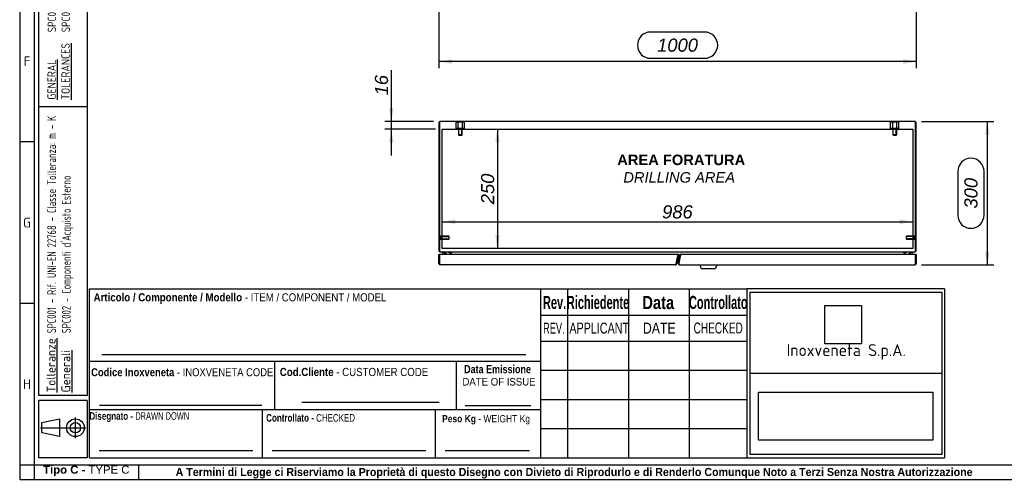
# Model space of a CAD drawing. Extents: x 6 to 412, y 11 to 288.
# Tile 1 of 4: x 6 to 212, y 11 to 107. Entities that reach past the tile are written whole.
import ezdxf
from ezdxf.enums import TextEntityAlignment as Align
from ezdxf.lldxf.tags import DXFTag

# ---------------------------------------------------------------- set-up
doc = ezdxf.new("R2010")
doc.units = 0
doc.layers.get('0').update_dxf_attribs({"linetype": 'CONTINUOUS'})
for name, color, linetype in [('_TRANSLATION', 7, 'CONTINUOUS'), ('AE00121_01', 7, 'CONTINUOUS'), ('AE00417_01', 7, 'CONTINUOUS'), ('AE00907_02', 7, 'CONTINUOUS'), ('AE00992_22', 7, 'CONTINUOUS'), ('C0000000', 7, 'CONTINUOUS'), ('C0000000_01', 7, 'CONTINUOUS'), ('C0000000_04', 7, 'CONTINUOUS'), ('C0000000_05', 7, 'CONTINUOUS'), ('C0000000_48', 7, 'CONTINUOUS'), ('C0000000_83', 7, 'CONTINUOUS'), ('C0000000_84', 7, 'CONTINUOUS'), ('DEFAULT', 7, 'CONTINUOUS'), ('SBAVATURE', 7, 'CONTINUOUS')]:
    doc.layers.add(name, color=color, linetype=linetype)
doc.styles.add('SEACAD_ARIAL', font='arial.ttf')
doc.styles.add('SEACAD_ARIAL_NARROW', font='ARIALN.TTF', dxfattribs={"width": 0.8})
doc.styles.add('SEACAD_ARIALB', font='arialbd.ttf', dxfattribs={"width": 0.9})
doc.styles.add('SEACAD_ARIALI', font='ariali.ttf')
doc.styles.add('SEACAD_SOLID_EDGE_ANSI', font='seans.ttf', dxfattribs={"width": 0.9})
doc.styles.add('SEACAD_SOLID_EDGE_ANSIB', font='seansbd.ttf', dxfattribs={"width": 0.9})
tags = doc.linetypes.add('CENTER2', pattern=[28.575, 19.05, -3.175, 3.175, -3.175]).pattern_tags.tags
tags[10:11] = [DXFTag(74, 4), DXFTag(75, 0), DXFTag(340, '0'), DXFTag(46, 0.0), DXFTag(50, 0.0), DXFTag(44, 0.0), DXFTag(45, 0.0)]
tags[8:9] = [DXFTag(74, 4), DXFTag(75, 0), DXFTag(340, '0'), DXFTag(46, 0.0), DXFTag(50, 0.0), DXFTag(44, 0.0), DXFTag(45, 0.0)]
tags[6:7] = [DXFTag(74, 4), DXFTag(75, 0), DXFTag(340, '0'), DXFTag(46, 0.0), DXFTag(50, 0.0), DXFTag(44, 0.0), DXFTag(45, 0.0)]
tags[4:5] = [DXFTag(74, 4), DXFTag(75, 0), DXFTag(340, '0'), DXFTag(46, 0.0), DXFTag(50, 0.0), DXFTag(44, 0.0), DXFTag(45, 0.0)]
tags = doc.linetypes.add('HIDDEN2', pattern=[4.7625, 3.175, -1.5875]).pattern_tags.tags
tags[6:7] = [DXFTag(74, 4), DXFTag(75, 0), DXFTag(340, '0'), DXFTag(46, 0.0), DXFTag(50, 0.0), DXFTag(44, 0.0), DXFTag(45, 0.0)]
tags[4:5] = [DXFTag(74, 4), DXFTag(75, 0), DXFTag(340, '0'), DXFTag(46, 0.0), DXFTag(50, 0.0), DXFTag(44, 0.0), DXFTag(45, 0.0)]
doc.dimstyles.new('ISO', dxfattribs={"dimtxt": 2.75, "dimasz": 2.75, "dimexe": 1.375, "dimexo": 1.375, "dimgap": 0.6875, "dimtad": 1, "dimdec": 1, "dimlfac": 10, "dimtxsty": 'SEACAD_ARIAL', "dimsah": 1, "dimcen": 1.375, "dimadec": 1, "dimazin": 3, "dimtfac": 0.7, "dimtdec": 3, "dimtmove": 0, "dimatfit": 3})
picture_1 = doc.add_image_def('image1.jpg', size_in_pixel=(55, 57))
picture_2 = doc.add_image_def('image2.bmp', size_in_pixel=(138, 38))

# ---------------------------------------------------------------- blocks, each defined once
blk = doc.blocks.new('SE3')
at = {"layer": 'AE00121_01', "color": 7, "linetype": 'CONTINUOUS'}
blk.add_arc((144.69, 57.44), 0.24, 146.873, 188.127, dxfattribs=at)
at = {"layer": 'AE00417_01', "color": 7, "linetype": 'HIDDEN2'}
for p, q in [((94.29, 61.96), (94.19, 61.96)), ((94.29, 61.96), (94.29, 61.21)), ((94.39, 61.89), (94.39, 61.29)), ((96.11, 61.89), (94.39, 61.89)), ((96.11, 61.89), (96.11, 61.29)), ((96.19, 61.81), (96.11, 61.89)), ((191.96, 61.89), (191.89, 61.81)), ((191.96, 61.29), (191.96, 61.89)), ((193.69, 61.89), (191.96, 61.89)), ((193.69, 61.29), (193.69, 61.89)), ((193.79, 61.21), (193.79, 61.96)), ((193.89, 61.96), (193.79, 61.96)), ((94.19, 61.21), (94.29, 61.21)), ((94.39, 61.82), (96.17, 61.82)), ((94.39, 61.35), (96.17, 61.35)), ((94.39, 61.29), (96.11, 61.29)), ((96.11, 61.29), (96.19, 61.36)), ((96.19, 61.36), (96.19, 61.81)), ((191.89, 61.81), (191.89, 61.36)), ((191.89, 61.36), (191.96, 61.29)), ((193.69, 61.82), (191.9, 61.82)), ((193.69, 61.35), (191.9, 61.35)), ((191.96, 61.29), (193.69, 61.29)), ((193.79, 61.21), (193.89, 61.21))]:
    blk.add_line(p, q, dxfattribs=at)
at = {"layer": 'AE00417_01', "color": 7, "linetype": 'CONTINUOUS'}
for p, q in [((94.19, 61.96), (94.19, 61.96)), ((193.89, 61.96), (193.89, 61.96)), ((94.19, 61.21), (94.19, 61.21)), ((193.89, 61.21), (193.89, 61.21))]:
    blk.add_line(p, q, dxfattribs=at)
at = {"layer": 'AE00417_01', "color": 7, "linetype": 'HIDDEN2'}
for centre, start, end in [((94.34, 61.89), 180, 0), ((193.74, 61.89), 180, 0), ((94.34, 61.29), 0, 180), ((193.74, 61.29), 0, 180)]:
    blk.add_arc(centre, 0.05, start, end, dxfattribs=at)
at = {"layer": 'AE00907_02', "color": 7, "linetype": 'CONTINUOUS'}
for centre, start, end in [((94.69, 85.24), 178.0727, 180), ((94.69, 81.26), 180, 181.9273)]:
    blk.add_arc(centre, 0.5, start, end, dxfattribs=at)
at = {"layer": 'AE00992_22', "color": 7, "linetype": 'CONTINUOUS'}
for p, q in [((149, 55.15), (148.74, 55.89)), ((152.24, 55.89), (151.97, 55.15)), ((151.88, 55.09), (149.1, 55.09))]:
    blk.add_line(p, q, dxfattribs=at)
for centre, start, end in [((149.1, 55.19), 200, 270), ((151.88, 55.19), 270, 340)]:
    blk.add_arc(centre, 0.1, start, end, dxfattribs=at)
at = {"layer": 'C0000000', "color": 7, "linetype": 'HIDDEN2'}
for p, q in [((98.1, 85.74), (97.67, 85.74)), ((97.67, 84.44), (97.67, 85.74)), ((98.97, 85.74), (98.1, 85.74)), ((98.1, 84.44), (98.1, 85.74)), ((99.4, 85.74), (98.97, 85.74)), ((98.97, 84.44), (98.97, 85.74)), ((99.4, 84.44), (99.4, 85.74)), ((98.1, 84.44), (97.67, 84.44)), ((98.97, 84.44), (98.1, 84.44)), ((98.14, 84.44), (98.14, 83.14)), ((98.94, 83.14), (98.14, 83.14)), ((98.14, 83.14), (98.24, 83.04)), ((98.21, 83.06), (98.21, 84.44)), ((98.24, 83.04), (98.84, 83.04)), ((98.84, 83.04), (98.94, 83.14)), ((98.86, 83.06), (98.86, 84.44)), ((98.94, 83.14), (98.94, 84.44)), ((99.4, 84.44), (98.97, 84.44))]:
    blk.add_line(p, q, dxfattribs=at)
at = {"layer": 'C0000000', "color": 7, "linetype": 'CONTINUOUS'}
for p, q in [((97.79, 85.99), (99.29, 85.99)), ((97.79, 85.99), (97.79, 85.89)), ((99.29, 85.89), (99.29, 85.99)), ((94.73, 58.48), (94.73, 58.49)), ((95.01, 58.38), (94.83, 58.38)), ((96.08, 58.59), (96.08, 58.39)), ((96.38, 58.09), (96.38, 58.39))]:
    blk.add_line(p, q, dxfattribs=at)
for centre, radius, start, end in [((94.83, 58.49), 0.1, 90, 180), ((94.83, 58.48), 0.1, 180, 270), ((95.01, 57.28), 1.1, 46.8212, 90)]:
    blk.add_arc(centre, radius, start, end, dxfattribs=at)
blk.add_open_spline([(96.38, 58.39), (96.38, 58.41), (96.37, 58.44), (96.35, 58.49), (96.34, 58.51), (96.31, 58.54), (96.3, 58.54), (96.28, 58.56), (96.27, 58.57), (96.24, 58.58), (96.23, 58.58), (96.2, 58.58), (96.19, 58.59), (96.18, 58.59)], degree=3, knots=[0, 0, 0, 0, 0.25, 0.25, 0.5, 0.5, 0.625, 0.625, 0.75, 0.75, 0.875, 0.875, 1, 1, 1, 1], dxfattribs=at)
at = {"layer": 'C0000000_01', "color": 7, "linetype": 'CONTINUOUS'}
for p, q in [((191.7, 58.09), (191.7, 58.39)), ((192, 58.39), (192, 58.59)), ((193.25, 58.38), (193.06, 58.38)), ((193.35, 58.49), (193.35, 58.48))]:
    blk.add_line(p, q, dxfattribs=at)
for centre, radius, start, end in [((193.06, 57.28), 1.1, 90, 133.2327), ((193.25, 58.49), 0.1, 0, 90), ((193.25, 58.48), 0.1, 270, 0)]:
    blk.add_arc(centre, radius, start, end, dxfattribs=at)
blk.add_open_spline([(191.9, 58.59), (191.88, 58.59), (191.87, 58.58), (191.85, 58.58), (191.83, 58.58), (191.81, 58.57), (191.8, 58.56), (191.77, 58.54), (191.76, 58.54), (191.74, 58.51), (191.72, 58.49), (191.7, 58.44), (191.7, 58.41), (191.7, 58.39)], degree=3, knots=[0, 0, 0, 0, 0.125, 0.125, 0.25, 0.25, 0.375, 0.375, 0.5, 0.5, 0.75, 0.75, 1, 1, 1, 1], dxfattribs=at)
at = {"layer": 'C0000000_04', "color": 7, "linetype": 'HIDDEN2'}
for p, q in [((189.1, 85.74), (188.67, 85.74)), ((188.67, 84.44), (188.67, 85.74)), ((189.97, 85.74), (189.1, 85.74)), ((189.1, 84.44), (189.1, 85.74)), ((190.4, 85.74), (189.97, 85.74)), ((189.97, 84.44), (189.97, 85.74)), ((190.4, 84.44), (190.4, 85.74)), ((189.1, 84.44), (188.67, 84.44)), ((189.97, 84.44), (189.1, 84.44)), ((189.14, 84.44), (189.14, 83.14)), ((189.94, 83.14), (189.14, 83.14)), ((189.14, 83.14), (189.24, 83.04)), ((189.21, 83.06), (189.21, 84.44)), ((189.24, 83.04), (189.84, 83.04)), ((189.84, 83.04), (189.94, 83.14)), ((189.86, 83.06), (189.86, 84.44)), ((189.94, 83.14), (189.94, 84.44)), ((190.4, 84.44), (189.97, 84.44))]:
    blk.add_line(p, q, dxfattribs=at)
at = {"layer": 'C0000000_05', "color": 7, "linetype": 'CONTINUOUS'}
for p, q in [((188.79, 85.99), (190.29, 85.99)), ((188.79, 85.99), (188.79, 85.89)), ((190.29, 85.89), (190.29, 85.99))]:
    blk.add_line(p, q, dxfattribs=at)
at = {"layer": 'C0000000_48', "color": 7, "linetype": 'CONTINUOUS'}
for p, q in [((94.04, 85.61), (94.04, 58.87)), ((94.19, 85.85), (94.19, 85.61)), ((94.19, 85.61), (94.19, 85.85)), ((94.19, 85.61), (94.19, 58.87)), ((94.19, 58.87), (94.19, 85.61)), ((193.76, 85.89), (94.32, 85.89)), ((193.89, 85.85), (193.89, 85.61)), ((193.89, 85.61), (193.89, 85.85)), ((193.89, 58.87), (193.89, 85.61)), ((193.89, 85.61), (193.89, 58.87)), ((194.04, 58.87), (194.04, 85.61)), ((94.32, 58.59), (94.32, 58.59)), ((94.32, 58.59), (193.76, 58.59)), ((96.44, 58.46), (96.44, 58.09)), ((96.59, 58.46), (96.59, 58.59)), ((96.59, 58.46), (96.59, 58.09)), ((96.59, 58.09), (96.59, 58.46)), ((191.49, 58.46), (191.49, 58.59)), ((191.49, 58.09), (191.49, 58.46)), ((191.49, 58.46), (191.49, 58.09)), ((191.64, 58.09), (191.64, 58.46)), ((193.76, 58.59), (193.76, 58.59)), ((143.81, 56.44), (143.8, 56.44)), ((143.84, 56.59), (143.84, 56.59)), ((144.23, 56.44), (143.96, 56.44)), ((144.27, 56.59), (143.99, 56.59)), ((144.39, 56.44), (144.39, 56.44)), ((144.42, 56.59), (144.42, 56.59))]:
    blk.add_line(p, q, dxfattribs=at)
at = {"layer": 'C0000000_48', "color": 7, "linetype": 'CENTER2'}
for p, q in [((94.74, 84.29), (193.34, 84.29)), ((94.74, 59.29), (94.74, 84.29)), ((193.34, 84.29), (193.34, 59.29)), ((193.34, 59.29), (94.74, 59.29))]:
    blk.add_line(p, q, dxfattribs=at)
at = {"layer": 'C0000000_48', "color": 7, "linetype": 'CONTINUOUS'}
for centre, radius, start, end in [((94.32, 85.61), 0.28, 117.664, 180), ((94.32, 85.61), 0.28, 90, 117.664), ((193.76, 85.61), 0.28, 62.336, 90), ((193.76, 85.61), 0.28, 0, 62.336), ((94.32, 58.87), 0.28, 180, 270), ((96.31, 58.46), 0.13, 0, 90), ((96.31, 58.46), 0.28, 0, 27.664), ((191.77, 58.46), 0.28, 152.336, 180), ((191.77, 58.46), 0.13, 90, 180), ((193.76, 58.87), 0.28, 270, 0)]:
    blk.add_arc(centre, radius, start, end, dxfattribs=at)
for centre, major_axis, ratio, start_param, end_param in [((94.32, 85.61), (0, -0.28), 0.997824, 3.141593, 3.624421), ((193.76, 85.61), (0, -0.28), 0.997824, 2.658765, 3.141593), ((94.32, 58.87), (0, -0.28), 0.464286, 4.712389, 6.283185), ((193.76, 58.87), (0, 0.28), 0.464286, 3.141593, 4.712389)]:
    blk.add_ellipse(centre, major_axis=major_axis, ratio=ratio, start_param=start_param, end_param=end_param, dxfattribs=at)
at = {"layer": 'C0000000_83', "color": 7, "linetype": 'CONTINUOUS'}
for p, q in [((94.04, 58.09), (94.19, 58.09)), ((94.04, 56.19), (94.04, 58.09)), ((94.19, 56.19), (94.19, 58.09)), ((94.19, 57.94), (94.19, 58.09)), ((144.14, 58.09), (94.19, 58.09)), ((94.19, 57.94), (94.19, 56.19)), ((143.74, 56.15), (144.17, 58.09)), ((143.75, 56.19), (144.14, 57.94)), ((143.89, 56.12), (144.32, 58.05)), ((144.14, 57.94), (144.14, 58.09)), ((144.32, 58.05), (144.17, 58.09)), ((94.19, 55.93), (94.19, 56.19)), ((94.19, 56.19), (94.19, 55.93)), ((143.6, 55.89), (94.34, 55.89)), ((143.74, 56.19), (143.74, 55.93)), ((143.74, 56.19), (143.75, 56.19)), ((143.74, 55.92), (143.74, 56.15)), ((143.89, 56.12), (143.74, 56.15))]:
    blk.add_line(p, q, dxfattribs=at)
for centre, radius, start, end in [((94.19, 57.94), 0.0002, 65.5302, 180), ((94.28, 57.84), 0.094, 174.7124, 180), ((94.34, 56.19), 0.3, 180, 240), ((94.34, 56.19), 0.3, 240, 270), ((143.6, 56.19), 0.3, 270, 299.2189), ((143.6, 56.19), 0.3, 299.2189, 347.5)]:
    blk.add_arc(centre, radius, start, end, dxfattribs=at)
for centre, ratio, start_param, end_param in [((94.34, 56.19), 0.998114, 2.617994, 3.141593), ((143.6, 56.19), 0.969629, 3.141593, 3.665191)]:
    blk.add_ellipse(centre, major_axis=(0, 0.3), ratio=ratio, start_param=start_param, end_param=end_param, dxfattribs=at)
at = {"layer": 'C0000000_84', "color": 7, "linetype": 'CONTINUOUS'}
for p, q in [((144.19, 56.25), (144.61, 58.12)), ((144.33, 56.19), (144.72, 57.94)), ((144.34, 56.22), (144.75, 58.09)), ((144.75, 58.09), (144.61, 58.12)), ((193.89, 58.09), (144.75, 58.09)), ((194.04, 58.09), (193.89, 58.09)), ((193.89, 58.09), (193.89, 56.19)), ((193.89, 57.94), (193.89, 58.09)), ((193.89, 56.19), (193.89, 57.94)), ((194.04, 58.09), (194.04, 56.19)), ((144.19, 56.25), (144.34, 56.22)), ((144.33, 56.19), (144.33, 55.93)), ((144.33, 55.93), (144.34, 55.93)), ((144.34, 55.92), (144.34, 55.93)), ((144.49, 55.89), (193.74, 55.89)), ((193.89, 55.93), (193.89, 56.19)), ((193.89, 56.19), (193.89, 55.93))]:
    blk.add_line(p, q, dxfattribs=at)
for centre, radius, start, end in [((193.89, 57.94), 0.0002, 0, 114.4698), ((193.79, 57.84), 0.094, 0, 5.2876), ((144.49, 56.19), 0.3, 167.5, 240.7811), ((144.49, 56.19), 0.15, 167.5, 170.4238), ((144.49, 56.19), 0.3, 240.7811, 270), ((193.74, 56.19), 0.3, 270, 300), ((193.74, 56.19), 0.3, 300, 360)]:
    blk.add_arc(centre, radius, start, end, dxfattribs=at)
for centre, ratio, start_param, end_param in [((144.49, 56.19), 0.976947, 2.615072, 3.141593), ((193.74, 56.19), 0.998114, 3.141593, 3.665191)]:
    blk.add_ellipse(centre, major_axis=(0, 0.3), ratio=ratio, start_param=start_param, end_param=end_param, dxfattribs=at)
blk = doc.blocks.new('DMBLK769')
at = {"layer": '_TRANSLATION', "linetype": 'CONTINUOUS'}
for points in [[(96.79, 98.01), (96.79, 98.92), (94.04, 98.46)], [(191.29, 98.01), (194.04, 98.46), (191.29, 98.92)]]:
    blk.add_hatch(color=7, dxfattribs=at).paths.add_polyline_path(points)
at = {"layer": '_TRANSLATION', "color": 7, "linetype": 'CONTINUOUS'}
for p, q in [((94.04, 117.91), (94.04, 97.09)), ((194.04, 117.91), (194.04, 97.09)), ((149.69, 104.65), (138.38, 104.65)), ((138.38, 99.15), (149.69, 99.15)), ((194.04, 98.46), (94.04, 98.46))]:
    blk.add_line(p, q, dxfattribs=at)
for centre, start, end in [((138.38, 101.9), 90, 270), ((149.69, 101.9), 270, 90)]:
    blk.add_arc(centre, 2.75, start, end, dxfattribs=at)
at = {"layer": '_TRANSLATION', "color": 7, "linetype": 'CONTINUOUS', "style": 'SEACAD_ARIALI'}
blk.add_text('1000', height=2.75, dxfattribs=at).set_placement((139.76, 103.28), align=Align.TOP_LEFT)
blk = doc.blocks.new('DMBLK770')
at = {"layer": '_TRANSLATION', "linetype": 'CONTINUOUS'}
for points in [[(209.38, 83.14), (208.92, 85.89), (208.46, 83.14)], [(209.38, 58.64), (208.46, 58.64), (208.92, 55.89)]]:
    blk.add_hatch(color=7, dxfattribs=at).paths.add_polyline_path(points)
at = {"layer": '_TRANSLATION', "color": 7, "linetype": 'CONTINUOUS'}
for p, q in [((195.13, 85.89), (210.29, 85.89)), ((208.92, 85.89), (208.92, 55.89)), ((202.73, 75.47), (202.73, 66.3)), ((208.23, 66.3), (208.23, 75.47)), ((195.11, 55.89), (210.29, 55.89))]:
    blk.add_line(p, q, dxfattribs=at)
for centre, start, end in [((205.48, 75.47), 0, 180), ((205.48, 66.3), 180, 0)]:
    blk.add_arc(centre, 2.75, start, end, dxfattribs=at)
at = {"layer": '_TRANSLATION', "color": 7, "linetype": 'CONTINUOUS', "style": 'SEACAD_ARIALI'}
blk.add_text('300', height=2.75, rotation=90, dxfattribs=at).set_placement((204.11, 67.68), align=Align.TOP_LEFT)
blk = doc.blocks.new('DMBLK773')
at = {"layer": '_TRANSLATION', "linetype": 'CONTINUOUS'}
for points in [[(83.62, 88.64), (84.08, 85.89), (84.54, 88.64)], [(83.62, 81.54), (84.54, 81.54), (84.08, 84.29)]]:
    blk.add_hatch(color=7, dxfattribs=at).paths.add_polyline_path(points)
at = {"layer": '_TRANSLATION', "color": 7, "linetype": 'CONTINUOUS'}
for p, q in [((84.08, 96.69), (84.08, 78.79)), ((92.94, 85.89), (82.7, 85.89)), ((93.36, 84.29), (82.7, 84.29))]:
    blk.add_line(p, q, dxfattribs=at)
at = {"layer": '_TRANSLATION', "color": 7, "linetype": 'CONTINUOUS', "style": 'SEACAD_ARIALI'}
blk.add_text('16', height=2.75, rotation=90, dxfattribs=at).set_placement((80.64, 91.38), align=Align.TOP_LEFT)
blk = doc.blocks.new('DMBLK774')
at = {"layer": '_TRANSLATION', "linetype": 'CONTINUOUS'}
for points in [[(106.77, 81.54), (106.31, 84.29), (105.86, 81.54)], [(106.77, 62.04), (105.86, 62.04), (106.31, 59.29)]]:
    blk.add_hatch(color=7, dxfattribs=at).paths.add_polyline_path(points)
at = {"layer": '_TRANSLATION', "color": 7, "linetype": 'CONTINUOUS'}
blk.add_line((106.31, 84.29), (106.31, 59.29), dxfattribs=at)
at = {"layer": '_TRANSLATION', "color": 7, "linetype": 'CONTINUOUS', "style": 'SEACAD_ARIALI'}
blk.add_text('250', height=2.75, rotation=90, dxfattribs=at).set_placement((102.88, 68.58), align=Align.TOP_LEFT)
blk = doc.blocks.new('DMBLK775')
at = {"layer": '_TRANSLATION', "linetype": 'CONTINUOUS'}
for points in [[(97.49, 65.38), (94.74, 64.92), (97.49, 64.46)], [(190.59, 65.38), (190.59, 64.46), (193.34, 64.92)]]:
    blk.add_hatch(color=7, dxfattribs=at).paths.add_polyline_path(points)
at = {"layer": '_TRANSLATION', "color": 7, "linetype": 'CONTINUOUS'}
for p, q in [((94.74, 60.66), (94.74, 66.3)), ((94.74, 64.92), (193.34, 64.92))]:
    blk.add_line(p, q, dxfattribs=at)
at = {"layer": '_TRANSLATION', "color": 7, "linetype": 'CONTINUOUS', "style": 'SEACAD_ARIALI'}
blk.add_text('986', height=2.75, dxfattribs=at).set_placement((140.8, 68.36), align=Align.TOP_LEFT)

msp = doc.modelspace()

# ---------------------------------------------------------------- linework, layer by layer
at = {"color": 7, "linetype": 'CONTINUOUS'}
for p, q in [((6.234, 287.588), (6.234, 10.959)), ((9.263, 81.632), (6.234, 81.632)), ((115.363, 15.502), (115.363, 50.84)), ((9.263, 47.809), (6.234, 47.809)), ((20.873, 35.694), (115.363, 35.694)), ((65.314, 27.113), (94.088, 27.113)), ((20.873, 25.598), (115.363, 25.598)), ((57.113, 15.502), (57.113, 25.598)), ((93.363, 15.502), (93.363, 25.598)), ((99.513, 26.42), (113.323, 26.42)), ((17.907, 19.617), (17.907, 23.942)), ((10.566, 21.779), (20.069, 21.779)), ((22.892, 17.017), (55.1, 17.017)), ((59.132, 17.017), (91.339, 17.017)), ((95.372, 17.017), (113.05, 17.017)), ((31.194, 10.954), (31.194, 13.983)), ((6.234, 10.959), (412.092, 10.959))]:
    msp.add_line(p, q, dxfattribs=at)
msp.add_lwpolyline([(14.582, 19.926), (10.875, 20.698), (10.875, 22.86), (14.582, 23.633), (14.582, 19.926)], dxfattribs=at)
for radius in [1.854, 1.081]:
    msp.add_circle((17.907, 21.779), radius, dxfattribs=at)
at = {"layer": 'DEFAULT', "color": 7, "linetype": 'CONTINUOUS'}
for p, q in [((9.263, 287.588), (9.263, 10.959)), ((10.273, 28.5), (10.273, 283.045)), ((20.369, 283.045), (20.369, 28.5)), ((20.369, 89), (10.273, 89)), ((20.873, 15.502), (20.873, 50.84)), ((20.873, 50.84), (115.363, 50.84)), ((115.366, 50.84), (158.566, 50.84)), ((120.966, 50.84), (120.966, 15.502)), ((133.766, 50.84), (133.766, 15.502)), ((146.466, 50.84), (146.466, 15.502)), ((199.966, 50.84), (158.564, 50.84)), ((158.566, 50.84), (158.566, 15.502)), ((159.267, 50.176), (199.367, 50.176)), ((159.267, 16.162), (159.267, 50.176)), ((199.367, 50.176), (199.367, 16.162)), ((199.966, 50.84), (199.966, 15.502)), ((115.366, 45.352), (158.566, 45.352)), ((115.366, 39.902), (158.566, 39.902)), ((59.713, 25.598), (59.713, 35.694)), ((97.713, 25.598), (97.713, 35.694)), ((115.366, 33.802), (158.566, 33.802)), ((159.267, 33.171), (199.367, 33.171)), ((20.369, 28.5), (10.273, 28.5)), ((20.369, 27.5), (10.273, 27.5)), ((10.273, 15.5), (10.273, 27.5)), ((20.369, 27.5), (20.369, 15.5)), ((115.366, 27.702), (158.566, 27.702)), ((115.366, 21.602), (158.566, 21.602)), ((20.369, 15.5), (10.273, 15.5)), ((20.873, 15.502), (115.363, 15.502)), ((115.366, 15.502), (158.566, 15.502)), ((158.564, 15.502), (199.966, 15.502)), ((199.367, 16.162), (159.267, 16.162)), ((6.234, 13.988), (412.092, 13.988))]:
    msp.add_line(p, q, dxfattribs=at)
at = {"layer": 'SBAVATURE', "color": 7, "linetype": 'CONTINUOUS'}
for p, q in [((23.432, 37.088), (112.266, 37.088)), ((22.968, 26.474), (56.974, 26.474))]:
    msp.add_line(p, q, dxfattribs=at)

# ---------------------------------------------------------------- block references
at = {"layer": '_TRANSLATION'}
msp.add_blockref('SE3', (0, 0), dxfattribs=at)

# ---------------------------------------------------------------- texts
at = {"attachment_point": 1, "rotation": 90}
for s, insert, char_height, width in [('{\\fSolid Edge ANSI|b0|i0|c0|p34;\\W0.84600x;\\C7;SPC001 - REFERENCE UNI-EN 22768 - TOLERANCE CLASS: m - K}\\P{\\fSolid Edge ANSI|b0|i0|c0|p34;\\W0.84600x;\\C7;SPC002 - }{\\fSolid Edge ANSI|b0|i0|c0|p34;\\W0.94000x;\\C7;EXTERNALLY PURCHASED COMPONENTS}', (12.101, 104.605), 1.75, 56.68133), ('{\\fSolid Edge ANSI|b1|i0|c0|p34;\\L\\C7;Tolleranze}\\P{\\fSolid Edge ANSI|b1|i0|c0|p34;\\L\\C7;Generali}', (11.89, 29.169), 1.85, 10.93945)]:
    msp.add_mtext(s, dxfattribs=dict(at, insert=insert, char_height=char_height, width=width))
for s, insert, char_height, width, style in [('{\\fSolid Edge ANSI|b0|i0|c0|p34;\\L\\C7;GENERAL}\\P{\\fSolid Edge ANSI|b0|i0|c0|p34;\\L\\C7;TOLERANCES}\\P', (12.048, 90.485), 1.75, 12.63203, 'SEACAD_SOLID_EDGE_ANSI'), ("{\\fSolid Edge ANSI|b1|i0|c0|p34;\\W0.82000x;\\C7;SPC001 - Rif. UNI-EN 22768 - Classe Tolleranza: m - K}\\P{\\fSolid Edge ANSI|b1|i0|c0|p34;\\W0.82000x;\\C7;SPC002 - Componenti d'Acquisto Esterno}", (12, 41.571), 1.85, 46.58795, 'SEACAD_SOLID_EDGE_ANSIB')]:
    msp.add_mtext(s, dxfattribs=dict(at, insert=insert, char_height=char_height, width=width, style=style))
for s, insert, char_height, width, attachment_point in [('{\\fSolid Edge ANSI|b0||i0||c0|p34;\\C7;\\H2.019192;\\W1.;F}', (7.783, 97.538), 2.01919, 2.2716, 8), ('{\\fSolid Edge ANSI|b0||i0||c0|p34;\\C7;\\H2.019192;\\W1.;G}', (7.757, 63.716), 2.01919, 2.5871, 8), ('{\\fSolid Edge ANSI|b0||i0||c0|p34;\\C7;\\H2.5;\\W1.;Inoxveneta S.p.A.}', (179.366, 37.657), 2.5, 38.9068, 5), ('{\\fSolid Edge ANSI|b0||i0||c0|p34;\\C7;\\H2.019192;\\W1.;H}', (7.759, 29.895), 2.01919, 2.7133, 8), ('{\\fArial|b1||i0||c0|p34;\\C7;\\H1.7;\\W1.;Tipo C - }{\\fArial|b0||i0||c0|p34;\\C7;\\H1.7;\\W1.;TYPE C}', (20.186, 11.634), 1.7, 18.15868, 8), ('{\\fArial|b1||i0||c0|p34;\\C7;\\H1.7;\\W0.94;A Termini di Legge ci Riserviamo la Proprietà di questo Disegno con Divieto di Riprodurlo e di Renderlo Comunque Noto a Terzi Senza Nostra Autorizzazione}', (122.366, 11.137), 1.7, 175.01141, 8)]:
    msp.add_mtext(s, dxfattribs=dict(insert=insert, char_height=char_height, width=width, attachment_point=attachment_point))
for s, insert, char_height, width, attachment_point, style in [('{\\fArial|b1||i0||c0|p34;\\C7;\\H1.7163132;\\W0.846;Articolo / Componente / Modello}{\\fArial|b0||i0||c0|p34;\\C7;\\H1.7163132;\\W0.846; - ITEM}{\\fArial|b0||i0||c0|p34;\\C7;\\H1.7;\\W0.846; / COMPONENT / MODEL}', (21.72, 47.719), 1.716313, 61.3875, 7, 'SEACAD_ARIAL'), ('{\\fArial|b1||i0||c0|p34;\\C7;\\H2.75;\\W0.6;Richiedente}', (127.374, 46.608), 2.75, 12.23036, 8, 'SEACAD_ARIALB'), ('{\\fArial|b1||i0||c0|p34;\\C7;\\H2.75;\\W0.6;Controllato}', (152.564, 46.608), 2.75, 11.31616, 8, 'SEACAD_ARIALB'), ('{\\fArial|b1||i0||c0|p34;\\C7;\\H2.75;\\W0.6;Rev.}', (118.275, 46.597), 2.75, 4.50348, 8, 'SEACAD_ARIALB'), ('{\\fArial|b1||i0||c0|p34;\\C7;\\H2.75;\\W0.8;Data}', (139.989, 46.585), 2.75, 6.78265, 8, 'SEACAD_ARIALB'), ('{\\fArial|b0||i0||c0|p34;\\C7;\\H2.3;\\W0.6;REV.}', (118.125, 41.484), 2.3, 5.04266, 8, 'SEACAD_ARIAL'), ('{\\fArial|b0||i0||c0|p34;\\C7;\\H2.3;\\W0.7;APPLICANT}', (121.375, 41.459), 2.3, 12.12989, 7, 'SEACAD_ARIAL'), ('{\\fArial|b0||i0||c0|p34;\\C7;\\H2.3;\\W0.8;DATE}', (140.209, 41.484), 2.3, 7.08597, 8, 'SEACAD_ARIAL'), ('{\\fArial Narrow|b0||i0||c0|p34;\\C7;\\H2.3;\\W0.8;CHECKED}', (152.548, 41.483), 2.3, 10.75184, 8, 'SEACAD_ARIAL_NARROW'), ('{\\fArial|b1||i0||c0|p34;\\C7;\\H1.67;\\W0.846;Codice Inoxveneta}{\\fArial|b0||i0||c0|p34;\\C7;\\H1.67;\\W0.846; - INOXVENETA CODE}', (21.196, 32.543), 1.67, 38.23236, 7, 'SEACAD_ARIAL'), ('{\\fArial|b1||i0||c0|p34;\\C7;\\H1.7163132;\\W0.846;Cod.Cliente}{\\fArial|b0||i0||c0|p34;\\C7;\\H1.7163132;\\W0.846; - CUSTOMER CODE}', (60.714, 32.572), 1.716313, 31.52647, 7, 'SEACAD_ARIAL'), ('{\\fArial|b1||i0||c0|p34;\\C7;\\H1.7;\\W0.792;Data Emissione}', (99.324, 33.173), 1.7, 14.35739, 7, 'SEACAD_ARIALB'), ('{\\fArial|b0||i0||c0|p34;\\C7;\\H1.6;\\W0.9;DATE OF ISSUE}', (98.978, 30.59), 1.6, 15.11655, 7, 'SEACAD_ARIAL'), ('{\\fArial|b1||i0||c0|p34;\\C7;\\H1.6;\\W0.752;Disegnato - }{\\fArial Narrow|b0||i0||c0|p34;\\C7;\\H1.5875;\\W0.752;\\T1.;DRAWN DOWN}', (31.284, 22.95), 1.6, 19.88117, 8, 'SEACAD_ARIAL_NARROW'), ('{\\fArial|b1||i0||c0|p34;\\C7;\\H1.6;\\W0.752;Controllato - }{\\fArial|b0||i0||c0|p34;\\C7;\\H1.5875;\\W0.752;\\T1.;CHECKED}{\\fArial|b1||i0||c0|p34;\\C7;\\H1.6;\\W0.752; }', (67.172, 23.026), 1.6, 18.83287, 8, 'SEACAD_ARIALB'), ('{\\fArial|b1||i0||c0|p34;\\C7;\\H1.5;\\W0.846;Peso Kg}{\\fArial|b0||i0||c0|p34;\\C7;\\H1.5;\\W0.846; - WEIGHT Kg}', (94.712, 22.459), 1.5, 18.73278, 7, 'SEACAD_ARIAL')]:
    msp.add_mtext(s, dxfattribs=dict(insert=insert, char_height=char_height, width=width, attachment_point=attachment_point, style=style))
at = {"layer": '_TRANSLATION', "insert": (144.379, 76.029), "char_height": 2.2, "width": 30.57852, "attachment_point": 5}
msp.add_mtext('{\\fArial|b0||i0||c0|p34;\\C7;\\H2.2;\\W1.; }{\\fArial|b1||i0||c0|p34;\\C7;\\H2.2;\\W1.;AREA FORATURA \\P}{\\fArial|b0||i1||c0|p34;\\C7;\\H2.2;\\W1.;DRILLING AREA}', dxfattribs=at)

# ---------------------------------------------------------------- dimensions: what is measured, and where the dimension line sits
at = {"layer": '_TRANSLATION', "color": 7, "linetype": 'CONTINUOUS'}
dim = msp.add_linear_dim(base=(94.036, 98.464), p1=(194.037, 119.283), p2=(94.036, 119.283), text='\\A1;<>', dimstyle='ISO', dxfattribs=at)
dim.commit()
dim.dimension.update_dxf_attribs({"geometry": 'DMBLK769', "text_midpoint": (144.037, 98.464), "dimtype": 160})
for base, p1, p2, angle, picture, middle, dimtype in [((84.079, 84.286), (94.317, 85.886), (94.737, 84.286), 90, 'DMBLK773', (84.079, 90.421), 160), ((208.919, 85.886), (193.757, 85.886), (193.737, 55.886), 269.9622, 'DMBLK770', (208.919, 70.886), 161), ((106.315, 84.286), (94.737, 84.286), (94.737, 59.286), 270, 'DMBLK774', (106.315, 71.786), 161), ((94.737, 64.922), (94.737, 59.286), (193.337, 59.286), 0, 'DMBLK775', (144.037, 64.922), 161)]:
    dim = msp.add_linear_dim(base=base, p1=p1, p2=p2, angle=angle, text='\\A1;<>', dimstyle='ISO', dxfattribs=at)
    dim.commit()
    dim.dimension.update_dxf_attribs({"geometry": picture, "text_midpoint": middle, "dimtype": dimtype})

# ---------------------------------------------------------------- pictures from other files: only their frames are drawn
image = msp.add_image(picture_1, insert=(174.862, 39.378), size_in_units=(7.719, 8), rotation=0)
image.dxf.flags = 7
image = msp.add_image(picture_2, insert=(160.965, 19.172), size_in_units=(36.512, 10.054))
image.dxf.flags = 7

doc.saveas('drawing.dxf')
